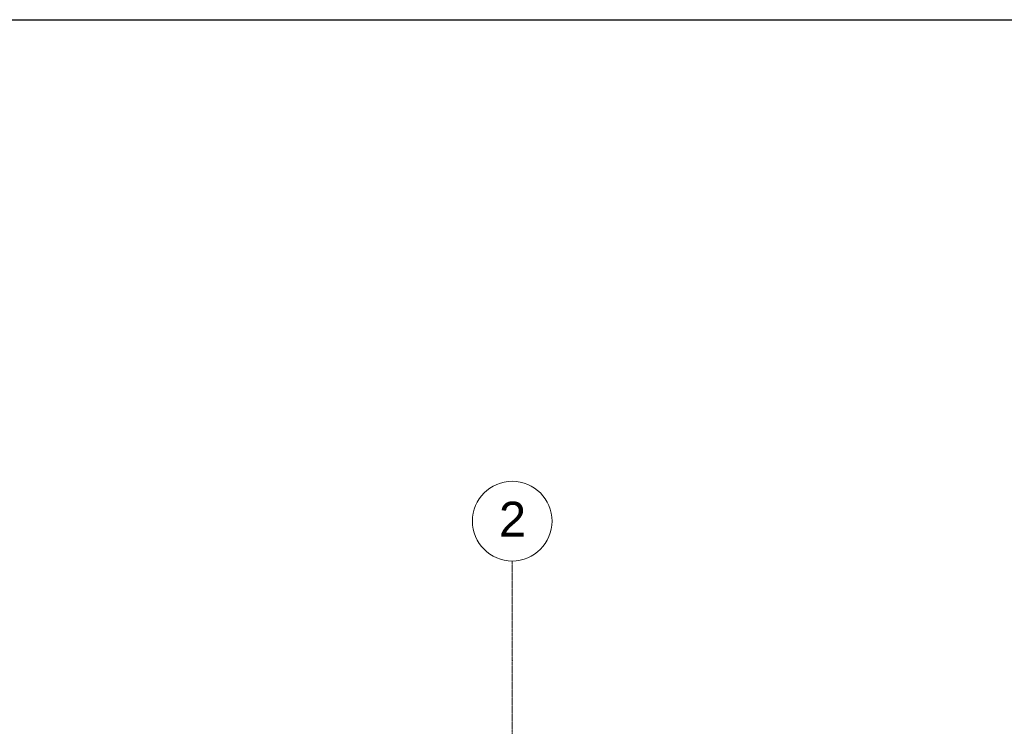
# Model space of a CAD drawing. Header units: centimetres. Extents: x -1589 to 108054, y -205274 to 31709.
# Tile 37 of 256: x 35729 to 45615, y -68555 to -61465. Entities that reach past the tile are written whole.
import ezdxf

# ---------------------------------------------------------------- set-up
doc = ezdxf.new("R2010")
doc.units = ezdxf.units.CM
doc.header["$LTSCALE"] = 0.01
doc.header["$MEASUREMENT"] = 0
doc.linetypes.add('Kropki i Kreski', pattern=[72, 36, -18, 0, -18])
doc.layers.add('4_osie.ISTN', color=7, linetype='Continuous')
doc.styles.add('GENERATED_STYLE_1', font='txt')

msp = doc.modelspace()

# ---------------------------------------------------------------- linework, layer by layer
at = {"ltscale": 10}
msp.add_lwpolyline([(18353.62342, -120865.14197), (18353.62342, -91165.14197), (18353.62342, -61465.14197), (108053.62342, -61465.14197)], dxfattribs=at)
at = {"layer": '4_osie.ISTN', "color": 7, "linetype": 'Kropki i Kreski', "lineweight": 0, "ltscale": 10}
for p, q in [((40674.38766, -67896.26442), (40674.38766, -66896.26442)), ((40674.38766, -105096.35865), (40674.38766, -67896.26442))]:
    msp.add_line(p, q, dxfattribs=at)
at = {"layer": '4_osie.ISTN', "color": 7, "linetype": 'Continuous', "lineweight": 0, "ltscale": 10}
msp.add_circle((40674.38766, -66496.26442), 400, dxfattribs=at)
at = {"layer": '4_osie.ISTN', "color": 7, "linetype": 'Kropki i Kreski', "lineweight": 0, "ltscale": 10}
msp.add_point((40674.38766, -67896.26442), dxfattribs=at)
msp.add_point((40674.38766, -67896.26442), dxfattribs=at)

# ---------------------------------------------------------------- texts
at = {"layer": '4_osie.ISTN', "color": 7, "lineweight": 0, "ltscale": 10, "insert": (40541.58716, -66476.26392), "char_height": 350, "attachment_point": 4, "style": 'GENERATED_STYLE_1'}
msp.add_mtext('\\A1;{\\pql;\\pt0;\\fArial|b0|i0|c238|p38;2}', dxfattribs=at)

doc.saveas('drawing.dxf')
